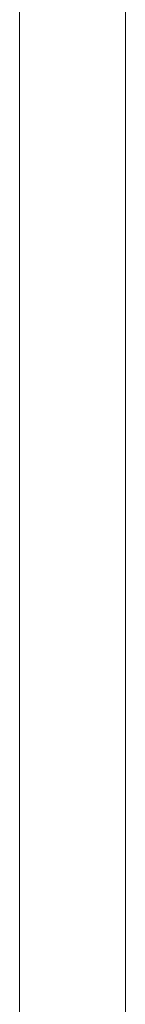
# Model space of a CAD drawing. Header units: millimetres. Extents: x 303.4 to 303.76, y 269.15 to 270.6.
# Tile 2 of 5: x 303.63545 to 303.64045, y 269.62766 to 269.67403. Entities that reach past the tile are written whole.
import ezdxf

# ---------------------------------------------------------------- set-up
doc = ezdxf.new("R2010")
doc.units = ezdxf.units.MM
doc.layers.add('SANINDUSA', color=3, linetype='Continuous')

msp = doc.modelspace()

# ---------------------------------------------------------------- linework, layer by layer
at = {"layer": 'SANINDUSA', "lineweight": 15}
for p, q in [((303.6354536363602, 269.4797072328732), (303.6354536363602, 270.5661390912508)), ((303.6404536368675, 269.4787636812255), (303.6404536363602, 270.5661390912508))]:
    msp.add_line(p, q, dxfattribs=at)

doc.saveas('drawing.dxf')
